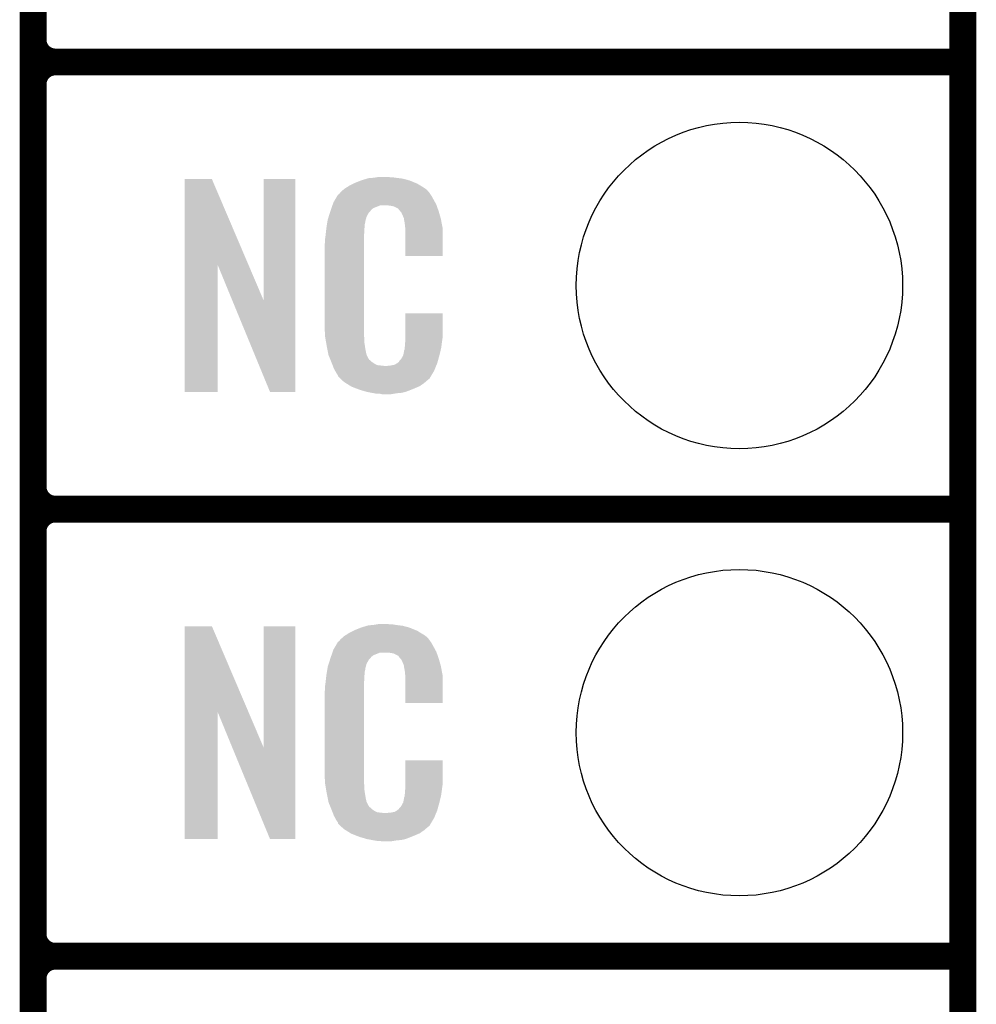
# Model space of a CAD drawing. Extents: x -0.05 to 0.95, y -0.15 to 1.54.
# Tile 21 of 44: x 0.74 to 0.95, y 0.34 to 0.56. Entities that reach past the tile are written whole.
import ezdxf

# ---------------------------------------------------------------- set-up
doc = ezdxf.new("R2010")
doc.units = 0
doc.layers.get('0').update_dxf_attribs({"linetype": 'CONTINUOUS'})
for name, color, linetype in [('HOD_CAP_2_CLICK_V101_GKO', 5, 'CONTINUOUS'), ('HOD_CAP_2_CLICK_V101_GTO', 14, 'CONTINUOUS'), ('HOD_CAP_2_CLICK_V101_GTS', 12, 'CONTINUOUS')]:
    doc.layers.add(name, color=color, linetype=linetype)

# ---------------------------------------------------------------- blocks, each defined once
blk = doc.blocks.new('ROUND_15')
blk.add_circle((0, 0), 0.0365)

msp = doc.modelspace()

# ---------------------------------------------------------------- linework, layer by layer
at = {"layer": 'HOD_CAP_2_CLICK_V101_GKO', "const_width": 0.006}
msp.add_lwpolyline([(0.95, -0.05), (0.95, 1.45)], dxfattribs=at)
at = {"layer": 'HOD_CAP_2_CLICK_V101_GTO', "const_width": 0.006}
for points in [[(0.742, -0.022), (0.742, 0.722)], [(0.742, 0.555), (0.742, 0.645)], [(0.747, 0.55), (0.95, 0.55)], [(0.747, 0.55), (0.95, 0.55)], [(0.742, 0.455), (0.742, 0.545)], [(0.747, 0.45), (0.95, 0.45)], [(0.747, 0.45), (0.95, 0.45)], [(0.742, 0.355), (0.742, 0.445)], [(0.747, 0.35), (0.95, 0.35)], [(0.747, 0.35), (0.95, 0.35)], [(0.742, 0.255), (0.742, 0.345)]]:
    msp.add_lwpolyline(points, dxfattribs=at)
for points in [[(0.742, 0.555, 0.414214), (0.747, 0.55)], [(0.747, 0.55, 0.414214), (0.742, 0.545)], [(0.747, 0.55, 0.414214), (0.742, 0.545)], [(0.742, 0.455, 0.414214), (0.747, 0.45)], [(0.747, 0.45, 0.414214), (0.742, 0.445)], [(0.747, 0.45, 0.414214), (0.742, 0.445)], [(0.742, 0.355, 0.414214), (0.747, 0.35)], [(0.747, 0.35, 0.414214), (0.742, 0.345)], [(0.747, 0.35, 0.414214), (0.742, 0.345)]]:
    msp.add_lwpolyline(points, format="xyb", dxfattribs=at)
at = {"layer": 'HOD_CAP_2_CLICK_V101_GTO'}
for points in [[(0.817, 0.524), (0.8182, 0.5241), (0.8239, 0.524), (0.8231, 0.5241)], [(0.8182, 0.5241), (0.8188, 0.5242), (0.8231, 0.5241), (0.8225, 0.5242)], [(0.8188, 0.5242), (0.8194, 0.5243), (0.8219, 0.5242), (0.8214, 0.5243)], [(0.7759, 0.5046), (0.7759, 0.5238), (0.79019, 0.5046), (0.782, 0.5238)], [(0.7759, 0.5238), (0.7759, 0.5238), (0.782, 0.5238), (0.7759, 0.5238)], [(0.7936, 0.4966), (0.7936, 0.5238), (0.8007, 0.4966), (0.8007, 0.5238)], [(0.7936, 0.5238), (0.7936, 0.5238), (0.8007, 0.5238), (0.7936, 0.5238)], [(0.8116, 0.5216), (0.81207, 0.5219), (0.82982, 0.5216), (0.8294, 0.5219)], [(0.81207, 0.5219), (0.8127, 0.5223), (0.8294, 0.5219), (0.82873, 0.5223)], [(0.8127, 0.5223), (0.8137, 0.5228), (0.82873, 0.5223), (0.8279, 0.5228)], [(0.8137, 0.5228), (0.8141, 0.523), (0.8279, 0.5228), (0.82741, 0.523)], [(0.8141, 0.523), (0.8151, 0.5234), (0.82741, 0.523), (0.82644, 0.5234)], [(0.8151, 0.5234), (0.8154, 0.5235), (0.82644, 0.5234), (0.8262, 0.5235)], [(0.8154, 0.5235), (0.816, 0.5237), (0.8262, 0.5235), (0.82545, 0.5237)], [(0.816, 0.5237), (0.81667, 0.5239), (0.82545, 0.5237), (0.8247, 0.5239)], [(0.81667, 0.5239), (0.817, 0.524), (0.8247, 0.5239), (0.8239, 0.524)], [(0.80955, 0.5192), (0.81008, 0.5201), (0.8316, 0.5192), (0.8311, 0.5201)], [(0.81008, 0.5201), (0.8102, 0.5203), (0.8311, 0.5201), (0.83095, 0.5203)], [(0.8102, 0.5203), (0.8104, 0.5204), (0.83095, 0.5203), (0.83088, 0.5204)], [(0.8104, 0.5204), (0.81048, 0.5205), (0.83088, 0.5204), (0.8308, 0.5205)], [(0.81048, 0.5205), (0.81064, 0.5207), (0.8308, 0.5205), (0.8307, 0.5207)], [(0.81064, 0.5207), (0.8108, 0.5209), (0.8307, 0.5207), (0.83053, 0.5209)], [(0.8108, 0.5209), (0.81137, 0.5214), (0.83053, 0.5209), (0.8301, 0.5214)], [(0.81137, 0.5214), (0.8116, 0.5216), (0.8301, 0.5214), (0.82982, 0.5216)], [(0.80875, 0.5173), (0.80895, 0.5179), (0.8181, 0.5173), (0.8196, 0.5179)], [(0.80895, 0.5179), (0.80902, 0.5181), (0.83227, 0.5179), (0.8322, 0.5181)], [(0.80895, 0.5179), (0.80895, 0.5179), (0.8196, 0.5179), (0.8215, 0.5179)], [(0.80902, 0.5181), (0.8092, 0.5186), (0.8322, 0.5181), (0.83193, 0.5186)], [(0.8092, 0.5186), (0.80955, 0.5192), (0.83193, 0.5186), (0.8316, 0.5192)], [(0.8222, 0.5178), (0.8215, 0.5179), (0.83231, 0.5178), (0.83227, 0.5179)], [(0.8227, 0.5177), (0.8222, 0.5178), (0.83234, 0.5177), (0.83231, 0.5178)], [(0.8237, 0.5172), (0.8227, 0.5177), (0.83252, 0.5172), (0.83234, 0.5177)], [(0.8079, 0.5147), (0.80812, 0.5154), (0.81641, 0.5147), (0.8166, 0.5154)], [(0.80812, 0.5154), (0.80841, 0.5163), (0.8166, 0.5154), (0.8171, 0.5163)], [(0.80841, 0.5163), (0.8085, 0.5166), (0.8171, 0.5163), (0.8174, 0.5166)], [(0.8085, 0.5166), (0.80854, 0.5167), (0.8174, 0.5166), (0.8175, 0.5167)], [(0.80854, 0.5167), (0.8086, 0.5169), (0.8175, 0.5167), (0.8176, 0.5169)], [(0.8086, 0.5169), (0.80875, 0.5173), (0.8176, 0.5169), (0.8181, 0.5173)], [(0.8238, 0.517), (0.8237, 0.5172), (0.83259, 0.517), (0.83252, 0.5172)], [(0.82406, 0.5167), (0.8238, 0.517), (0.8327, 0.5167), (0.83259, 0.517)], [(0.8244, 0.5163), (0.82406, 0.5167), (0.83282, 0.5163), (0.8327, 0.5167)], [(0.8248, 0.5154), (0.8244, 0.5163), (0.83308, 0.5154), (0.83282, 0.5163)], [(0.82496, 0.515), (0.8248, 0.5154), (0.8332, 0.515), (0.83308, 0.5154)], [(0.8076, 0.5128), (0.80766, 0.5132), (0.81612, 0.5128), (0.8162, 0.5132)], [(0.80766, 0.5132), (0.80774, 0.5137), (0.8162, 0.5132), (0.8162, 0.5137)], [(0.80774, 0.5137), (0.80781, 0.5141), (0.8162, 0.5137), (0.8163, 0.5141)], [(0.80781, 0.5141), (0.80784, 0.5143), (0.8163, 0.5141), (0.8163, 0.5143)], [(0.80784, 0.5143), (0.8079, 0.5147), (0.8163, 0.5143), (0.81641, 0.5147)], [(0.825, 0.5149), (0.82496, 0.515), (0.83322, 0.5149), (0.8332, 0.515)], [(0.825, 0.5146), (0.825, 0.5149), (0.83328, 0.5146), (0.83322, 0.5149)], [(0.8251, 0.5141), (0.825, 0.5146), (0.83337, 0.5141), (0.83328, 0.5146)], [(0.8252, 0.5134), (0.8251, 0.5141), (0.8335, 0.5134), (0.83337, 0.5141)], [(0.82524, 0.5129), (0.8252, 0.5134), (0.8336, 0.5129), (0.8335, 0.5134)], [(0.8073, 0.5103), (0.8074, 0.511), (0.816, 0.5103), (0.816, 0.511)], [(0.8074, 0.511), (0.80741, 0.5111), (0.816, 0.511), (0.816, 0.5111)], [(0.80741, 0.5111), (0.8075, 0.5119), (0.816, 0.5111), (0.8161, 0.5119)], [(0.8075, 0.5119), (0.80759, 0.5127), (0.8161, 0.5119), (0.8161, 0.5127)], [(0.80759, 0.5127), (0.8076, 0.5128), (0.8161, 0.5127), (0.81612, 0.5128)], [(0.8253, 0.5121), (0.82524, 0.5129), (0.8336, 0.5121), (0.8336, 0.5129)], [(0.8253, 0.5066), (0.8253, 0.5121), (0.8336, 0.5066), (0.8336, 0.5121)], [(0.8072, 0.5091), (0.8073, 0.5096), (0.816, 0.5091), (0.816, 0.5096)], [(0.8072, 0.4914), (0.8072, 0.5091), (0.816, 0.4914), (0.816, 0.5091)], [(0.8073, 0.5096), (0.8073, 0.5103), (0.816, 0.5096), (0.816, 0.5103)], [(0.7759, 0.4762), (0.7759, 0.5046), (0.7833, 0.4762), (0.7833, 0.5046)], [(0.78659, 0.4966), (0.7833, 0.5046), (0.7936, 0.4966), (0.79019, 0.5046)], [(0.795, 0.4762), (0.78659, 0.4966), (0.8007, 0.4762), (0.8007, 0.4966)], [(0.8253, 0.4883), (0.8253, 0.4938), (0.8336, 0.4883), (0.8336, 0.4938)], [(0.8253, 0.4938), (0.8253, 0.4938), (0.8336, 0.4938), (0.8253, 0.4938)], [(0.80729, 0.4889), (0.8072, 0.4914), (0.816, 0.4889), (0.816, 0.4914)], [(0.8073, 0.4887), (0.80729, 0.4889), (0.81603, 0.4887), (0.816, 0.4889)], [(0.80739, 0.4882), (0.8073, 0.4887), (0.8161, 0.4882), (0.81603, 0.4887)], [(0.80754, 0.4873), (0.80739, 0.4882), (0.8161, 0.4873), (0.8161, 0.4882)], [(0.8077, 0.4864), (0.80754, 0.4873), (0.81624, 0.4864), (0.8161, 0.4873)], [(0.8252, 0.487), (0.82527, 0.4876), (0.83342, 0.487), (0.8335, 0.4876)], [(0.8252, 0.4865), (0.8252, 0.487), (0.83335, 0.4865), (0.83342, 0.487)], [(0.82527, 0.4876), (0.8253, 0.4878), (0.8335, 0.4876), (0.83353, 0.4878)], [(0.8253, 0.4878), (0.8253, 0.4883), (0.83353, 0.4878), (0.8336, 0.4883)], [(0.8079, 0.4854), (0.8077, 0.4864), (0.8164, 0.4854), (0.81624, 0.4864)], [(0.80808, 0.4845), (0.8079, 0.4854), (0.8166, 0.4845), (0.8164, 0.4854)], [(0.8081, 0.4844), (0.80808, 0.4845), (0.81665, 0.4844), (0.8166, 0.4845)], [(0.8248, 0.4844), (0.825, 0.4854), (0.8329, 0.4844), (0.83314, 0.4854)], [(0.825, 0.4855), (0.8251, 0.4857), (0.83316, 0.4855), (0.83321, 0.4857)], [(0.825, 0.4854), (0.825, 0.4855), (0.83314, 0.4854), (0.83316, 0.4855)], [(0.8251, 0.486), (0.82512, 0.4861), (0.83328, 0.486), (0.8333, 0.4861)], [(0.8251, 0.4857), (0.8251, 0.486), (0.83321, 0.4857), (0.83328, 0.486)], [(0.82512, 0.4861), (0.8252, 0.4865), (0.8333, 0.4861), (0.83335, 0.4865)], [(0.80839, 0.4837), (0.8081, 0.4844), (0.817, 0.4837), (0.81665, 0.4844)], [(0.80843, 0.4836), (0.80839, 0.4837), (0.8171, 0.4836), (0.817, 0.4837)], [(0.80851, 0.4834), (0.80843, 0.4836), (0.8172, 0.4834), (0.8171, 0.4836)], [(0.80859, 0.4832), (0.80851, 0.4834), (0.8175, 0.4832), (0.8172, 0.4834)], [(0.80872, 0.4829), (0.80859, 0.4832), (0.8178, 0.4829), (0.8175, 0.4832)], [(0.8088, 0.4827), (0.80872, 0.4829), (0.8181, 0.4827), (0.8178, 0.4829)], [(0.80888, 0.4825), (0.8088, 0.4827), (0.8184, 0.4825), (0.8181, 0.4827)], [(0.80899, 0.4822), (0.80888, 0.4825), (0.819, 0.4822), (0.8184, 0.4825)], [(0.8219, 0.4821), (0.8229, 0.4823), (0.83219, 0.4821), (0.83228, 0.4823)], [(0.8229, 0.4823), (0.8234, 0.4826), (0.83228, 0.4823), (0.8324, 0.4826)], [(0.8234, 0.4826), (0.8238, 0.4829), (0.8324, 0.4826), (0.83248, 0.4829)], [(0.8238, 0.4829), (0.8239, 0.4831), (0.83248, 0.4829), (0.83254, 0.4831)], [(0.8239, 0.4831), (0.8243, 0.4835), (0.83254, 0.4831), (0.83265, 0.4835)], [(0.8243, 0.4835), (0.8248, 0.4844), (0.83265, 0.4835), (0.8329, 0.4844)], [(0.80907, 0.482), (0.80899, 0.4822), (0.8208, 0.482), (0.819, 0.4822)], [(0.8093, 0.4814), (0.80907, 0.482), (0.83191, 0.4814), (0.83215, 0.482)], [(0.80958, 0.4809), (0.8093, 0.4814), (0.8317, 0.4809), (0.83191, 0.4814)], [(0.8098, 0.4805), (0.80958, 0.4809), (0.83146, 0.4805), (0.8317, 0.4809)], [(0.8102, 0.4799), (0.8098, 0.4805), (0.8311, 0.4799), (0.83146, 0.4805)], [(0.8212, 0.482), (0.8215, 0.4821), (0.83215, 0.482), (0.83219, 0.4821)], [(0.8102, 0.4797), (0.8102, 0.4799), (0.83098, 0.4797), (0.8311, 0.4799)], [(0.8105, 0.4794), (0.8102, 0.4797), (0.8308, 0.4794), (0.83098, 0.4797)], [(0.8107, 0.4792), (0.8105, 0.4794), (0.8307, 0.4792), (0.8308, 0.4794)], [(0.8109, 0.479), (0.8107, 0.4792), (0.83045, 0.479), (0.8307, 0.4792)], [(0.81113, 0.4788), (0.8109, 0.479), (0.8302, 0.4788), (0.83045, 0.479)], [(0.8116, 0.4784), (0.81113, 0.4788), (0.82973, 0.4784), (0.8302, 0.4788)], [(0.81192, 0.4782), (0.8116, 0.4784), (0.8295, 0.4782), (0.82973, 0.4784)], [(0.81304, 0.4775), (0.81192, 0.4782), (0.8285, 0.4775), (0.8295, 0.4782)], [(0.8132, 0.4774), (0.81304, 0.4775), (0.82827, 0.4774), (0.8285, 0.4775)], [(0.81449, 0.4769), (0.8132, 0.4774), (0.8271, 0.4769), (0.82827, 0.4774)], [(0.815, 0.4767), (0.81449, 0.4769), (0.82659, 0.4767), (0.8271, 0.4769)], [(0.8167, 0.4762), (0.815, 0.4767), (0.8253, 0.4762), (0.82659, 0.4767)], [(0.81777, 0.476), (0.8167, 0.4762), (0.8244, 0.476), (0.8253, 0.4762)], [(0.8183, 0.4759), (0.81777, 0.476), (0.8233, 0.4759), (0.8244, 0.476)], [(0.8189, 0.4758), (0.8183, 0.4759), (0.8227, 0.4758), (0.8233, 0.4759)], [(0.82, 0.4757), (0.8196, 0.4758), (0.8221, 0.4757), (0.8227, 0.4758)], [(0.7759, 0.4046), (0.7759, 0.4238), (0.79019, 0.4046), (0.782, 0.4238)], [(0.7759, 0.4238), (0.7759, 0.4238), (0.782, 0.4238), (0.7759, 0.4238)], [(0.7936, 0.3966), (0.7936, 0.4238), (0.8007, 0.3966), (0.8007, 0.4238)], [(0.7936, 0.4238), (0.7936, 0.4238), (0.8007, 0.4238), (0.7936, 0.4238)], [(0.8127, 0.4223), (0.8137, 0.4228), (0.82873, 0.4223), (0.8279, 0.4228)], [(0.8137, 0.4228), (0.8141, 0.423), (0.8279, 0.4228), (0.82741, 0.423)], [(0.8141, 0.423), (0.8151, 0.4234), (0.82741, 0.423), (0.82644, 0.4234)], [(0.8151, 0.4234), (0.8154, 0.4235), (0.82644, 0.4234), (0.8262, 0.4235)], [(0.8154, 0.4235), (0.816, 0.4237), (0.8262, 0.4235), (0.82545, 0.4237)], [(0.816, 0.4237), (0.81667, 0.4239), (0.82545, 0.4237), (0.8247, 0.4239)], [(0.81667, 0.4239), (0.817, 0.424), (0.8247, 0.4239), (0.8239, 0.424)], [(0.817, 0.424), (0.8182, 0.4241), (0.8239, 0.424), (0.8231, 0.4241)], [(0.8182, 0.4241), (0.8188, 0.4242), (0.8231, 0.4241), (0.8225, 0.4242)], [(0.8188, 0.4242), (0.8194, 0.4243), (0.8219, 0.4242), (0.8214, 0.4243)], [(0.81048, 0.4205), (0.81064, 0.4207), (0.8308, 0.4205), (0.8307, 0.4207)], [(0.81064, 0.4207), (0.8108, 0.4209), (0.8307, 0.4207), (0.83053, 0.4209)], [(0.8108, 0.4209), (0.81137, 0.4214), (0.83053, 0.4209), (0.8301, 0.4214)], [(0.81137, 0.4214), (0.8116, 0.4216), (0.8301, 0.4214), (0.82982, 0.4216)], [(0.8116, 0.4216), (0.81207, 0.4219), (0.82982, 0.4216), (0.8294, 0.4219)], [(0.81207, 0.4219), (0.8127, 0.4223), (0.8294, 0.4219), (0.82873, 0.4223)], [(0.80902, 0.4181), (0.8092, 0.4186), (0.8322, 0.4181), (0.83193, 0.4186)], [(0.8092, 0.4186), (0.80955, 0.4192), (0.83193, 0.4186), (0.8316, 0.4192)], [(0.80955, 0.4192), (0.81008, 0.4201), (0.8316, 0.4192), (0.8311, 0.4201)], [(0.81008, 0.4201), (0.8102, 0.4203), (0.8311, 0.4201), (0.83095, 0.4203)], [(0.8102, 0.4203), (0.8104, 0.4204), (0.83095, 0.4203), (0.83088, 0.4204)], [(0.8104, 0.4204), (0.81048, 0.4205), (0.83088, 0.4204), (0.8308, 0.4205)], [(0.80812, 0.4154), (0.80841, 0.4163), (0.8166, 0.4154), (0.8171, 0.4163)], [(0.80841, 0.4163), (0.8085, 0.4166), (0.8171, 0.4163), (0.8174, 0.4166)], [(0.8085, 0.4166), (0.80854, 0.4167), (0.8174, 0.4166), (0.8175, 0.4167)], [(0.80854, 0.4167), (0.8086, 0.4169), (0.8175, 0.4167), (0.8176, 0.4169)], [(0.8086, 0.4169), (0.80875, 0.4173), (0.8176, 0.4169), (0.8181, 0.4173)], [(0.80875, 0.4173), (0.80895, 0.4179), (0.8181, 0.4173), (0.8196, 0.4179)], [(0.80895, 0.4179), (0.80902, 0.4181), (0.83227, 0.4179), (0.8322, 0.4181)], [(0.80895, 0.4179), (0.80895, 0.4179), (0.8196, 0.4179), (0.8215, 0.4179)], [(0.8222, 0.4178), (0.8215, 0.4179), (0.83231, 0.4178), (0.83227, 0.4179)], [(0.8227, 0.4177), (0.8222, 0.4178), (0.83234, 0.4177), (0.83231, 0.4178)], [(0.8237, 0.4172), (0.8227, 0.4177), (0.83252, 0.4172), (0.83234, 0.4177)], [(0.8238, 0.417), (0.8237, 0.4172), (0.83259, 0.417), (0.83252, 0.4172)], [(0.82406, 0.4167), (0.8238, 0.417), (0.8327, 0.4167), (0.83259, 0.417)], [(0.8244, 0.4163), (0.82406, 0.4167), (0.83282, 0.4163), (0.8327, 0.4167)], [(0.8248, 0.4154), (0.8244, 0.4163), (0.83308, 0.4154), (0.83282, 0.4163)], [(0.80774, 0.4137), (0.80781, 0.4141), (0.8162, 0.4137), (0.8163, 0.4141)], [(0.80781, 0.4141), (0.80784, 0.4143), (0.8163, 0.4141), (0.8163, 0.4143)], [(0.80784, 0.4143), (0.8079, 0.4147), (0.8163, 0.4143), (0.81641, 0.4147)], [(0.8079, 0.4147), (0.80812, 0.4154), (0.81641, 0.4147), (0.8166, 0.4154)], [(0.82496, 0.415), (0.8248, 0.4154), (0.8332, 0.415), (0.83308, 0.4154)], [(0.825, 0.4149), (0.82496, 0.415), (0.83322, 0.4149), (0.8332, 0.415)], [(0.825, 0.4146), (0.825, 0.4149), (0.83328, 0.4146), (0.83322, 0.4149)], [(0.8251, 0.4141), (0.825, 0.4146), (0.83337, 0.4141), (0.83328, 0.4146)], [(0.8252, 0.4134), (0.8251, 0.4141), (0.8335, 0.4134), (0.83337, 0.4141)], [(0.80741, 0.4111), (0.8075, 0.4119), (0.816, 0.4111), (0.8161, 0.4119)], [(0.8075, 0.4119), (0.80759, 0.4127), (0.8161, 0.4119), (0.8161, 0.4127)], [(0.80759, 0.4127), (0.8076, 0.4128), (0.8161, 0.4127), (0.81612, 0.4128)], [(0.8076, 0.4128), (0.80766, 0.4132), (0.81612, 0.4128), (0.8162, 0.4132)], [(0.80766, 0.4132), (0.80774, 0.4137), (0.8162, 0.4132), (0.8162, 0.4137)], [(0.82524, 0.4129), (0.8252, 0.4134), (0.8336, 0.4129), (0.8335, 0.4134)], [(0.8253, 0.4121), (0.82524, 0.4129), (0.8336, 0.4121), (0.8336, 0.4129)], [(0.8253, 0.4066), (0.8253, 0.4121), (0.8336, 0.4066), (0.8336, 0.4121)], [(0.8072, 0.4091), (0.8073, 0.4096), (0.816, 0.4091), (0.816, 0.4096)], [(0.8073, 0.4103), (0.8074, 0.411), (0.816, 0.4103), (0.816, 0.411)], [(0.8073, 0.4096), (0.8073, 0.4103), (0.816, 0.4096), (0.816, 0.4103)], [(0.8074, 0.411), (0.80741, 0.4111), (0.816, 0.411), (0.816, 0.4111)], [(0.8072, 0.3914), (0.8072, 0.4091), (0.816, 0.3914), (0.816, 0.4091)], [(0.7759, 0.3762), (0.7759, 0.4046), (0.7833, 0.3762), (0.7833, 0.4046)], [(0.78659, 0.3966), (0.7833, 0.4046), (0.7936, 0.3966), (0.79019, 0.4046)], [(0.795, 0.3762), (0.78659, 0.3966), (0.8007, 0.3762), (0.8007, 0.3966)], [(0.8253, 0.3883), (0.8253, 0.3938), (0.8336, 0.3883), (0.8336, 0.3938)], [(0.8253, 0.3938), (0.8253, 0.3938), (0.8336, 0.3938), (0.8253, 0.3938)], [(0.80729, 0.3889), (0.8072, 0.3914), (0.816, 0.3889), (0.816, 0.3914)], [(0.8073, 0.3887), (0.80729, 0.3889), (0.81603, 0.3887), (0.816, 0.3889)], [(0.80739, 0.3882), (0.8073, 0.3887), (0.8161, 0.3882), (0.81603, 0.3887)], [(0.80754, 0.3873), (0.80739, 0.3882), (0.8161, 0.3873), (0.8161, 0.3882)], [(0.8252, 0.387), (0.82527, 0.3876), (0.83342, 0.387), (0.8335, 0.3876)], [(0.82527, 0.3876), (0.8253, 0.3878), (0.8335, 0.3876), (0.83353, 0.3878)], [(0.8253, 0.3878), (0.8253, 0.3883), (0.83353, 0.3878), (0.8336, 0.3883)], [(0.8077, 0.3864), (0.80754, 0.3873), (0.81624, 0.3864), (0.8161, 0.3873)], [(0.8079, 0.3854), (0.8077, 0.3864), (0.8164, 0.3854), (0.81624, 0.3864)], [(0.80808, 0.3845), (0.8079, 0.3854), (0.8166, 0.3845), (0.8164, 0.3854)], [(0.8248, 0.3844), (0.825, 0.3854), (0.8329, 0.3844), (0.83314, 0.3854)], [(0.825, 0.3855), (0.8251, 0.3857), (0.83316, 0.3855), (0.83321, 0.3857)], [(0.825, 0.3854), (0.825, 0.3855), (0.83314, 0.3854), (0.83316, 0.3855)], [(0.8251, 0.386), (0.82512, 0.3861), (0.83328, 0.386), (0.8333, 0.3861)], [(0.8251, 0.3857), (0.8251, 0.386), (0.83321, 0.3857), (0.83328, 0.386)], [(0.82512, 0.3861), (0.8252, 0.3865), (0.8333, 0.3861), (0.83335, 0.3865)], [(0.8252, 0.3865), (0.8252, 0.387), (0.83335, 0.3865), (0.83342, 0.387)], [(0.8081, 0.3844), (0.80808, 0.3845), (0.81665, 0.3844), (0.8166, 0.3845)], [(0.80839, 0.3837), (0.8081, 0.3844), (0.817, 0.3837), (0.81665, 0.3844)], [(0.80843, 0.3836), (0.80839, 0.3837), (0.8171, 0.3836), (0.817, 0.3837)], [(0.80851, 0.3834), (0.80843, 0.3836), (0.8172, 0.3834), (0.8171, 0.3836)], [(0.80859, 0.3832), (0.80851, 0.3834), (0.8175, 0.3832), (0.8172, 0.3834)], [(0.80872, 0.3829), (0.80859, 0.3832), (0.8178, 0.3829), (0.8175, 0.3832)], [(0.8239, 0.3831), (0.8243, 0.3835), (0.83254, 0.3831), (0.83265, 0.3835)], [(0.8243, 0.3835), (0.8248, 0.3844), (0.83265, 0.3835), (0.8329, 0.3844)], [(0.8088, 0.3827), (0.80872, 0.3829), (0.8181, 0.3827), (0.8178, 0.3829)], [(0.80888, 0.3825), (0.8088, 0.3827), (0.8184, 0.3825), (0.8181, 0.3827)], [(0.80899, 0.3822), (0.80888, 0.3825), (0.819, 0.3822), (0.8184, 0.3825)], [(0.80907, 0.382), (0.80899, 0.3822), (0.8208, 0.382), (0.819, 0.3822)], [(0.8093, 0.3814), (0.80907, 0.382), (0.83191, 0.3814), (0.83215, 0.382)], [(0.80958, 0.3809), (0.8093, 0.3814), (0.8317, 0.3809), (0.83191, 0.3814)], [(0.8212, 0.382), (0.8215, 0.3821), (0.83215, 0.382), (0.83219, 0.3821)], [(0.8219, 0.3821), (0.8229, 0.3823), (0.83219, 0.3821), (0.83228, 0.3823)], [(0.8229, 0.3823), (0.8234, 0.3826), (0.83228, 0.3823), (0.8324, 0.3826)], [(0.8234, 0.3826), (0.8238, 0.3829), (0.8324, 0.3826), (0.83248, 0.3829)], [(0.8238, 0.3829), (0.8239, 0.3831), (0.83248, 0.3829), (0.83254, 0.3831)], [(0.8098, 0.3805), (0.80958, 0.3809), (0.83146, 0.3805), (0.8317, 0.3809)], [(0.8102, 0.3799), (0.8098, 0.3805), (0.8311, 0.3799), (0.83146, 0.3805)], [(0.8102, 0.3797), (0.8102, 0.3799), (0.83098, 0.3797), (0.8311, 0.3799)], [(0.8105, 0.3794), (0.8102, 0.3797), (0.8308, 0.3794), (0.83098, 0.3797)], [(0.8107, 0.3792), (0.8105, 0.3794), (0.8307, 0.3792), (0.8308, 0.3794)], [(0.8109, 0.379), (0.8107, 0.3792), (0.83045, 0.379), (0.8307, 0.3792)], [(0.81113, 0.3788), (0.8109, 0.379), (0.8302, 0.3788), (0.83045, 0.379)], [(0.8116, 0.3784), (0.81113, 0.3788), (0.82973, 0.3784), (0.8302, 0.3788)], [(0.81192, 0.3782), (0.8116, 0.3784), (0.8295, 0.3782), (0.82973, 0.3784)], [(0.81304, 0.3775), (0.81192, 0.3782), (0.8285, 0.3775), (0.8295, 0.3782)], [(0.8132, 0.3774), (0.81304, 0.3775), (0.82827, 0.3774), (0.8285, 0.3775)], [(0.81449, 0.3769), (0.8132, 0.3774), (0.8271, 0.3769), (0.82827, 0.3774)], [(0.815, 0.3767), (0.81449, 0.3769), (0.82659, 0.3767), (0.8271, 0.3769)], [(0.8167, 0.3762), (0.815, 0.3767), (0.8253, 0.3762), (0.82659, 0.3767)], [(0.81777, 0.376), (0.8167, 0.3762), (0.8244, 0.376), (0.8253, 0.3762)], [(0.8183, 0.3759), (0.81777, 0.376), (0.8233, 0.3759), (0.8244, 0.376)], [(0.8189, 0.3758), (0.8183, 0.3759), (0.8227, 0.3758), (0.8233, 0.3759)], [(0.82, 0.3757), (0.8196, 0.3758), (0.8221, 0.3757), (0.8227, 0.3758)]]:
    msp.add_solid(points, dxfattribs=at)

# ---------------------------------------------------------------- block references
at = {"layer": 'HOD_CAP_2_CLICK_V101_GTS'}
for p in [(0.9, 0.5), (0.9, 0.4)]:
    msp.add_blockref('ROUND_15', p, dxfattribs=at)

doc.saveas('drawing.dxf')
